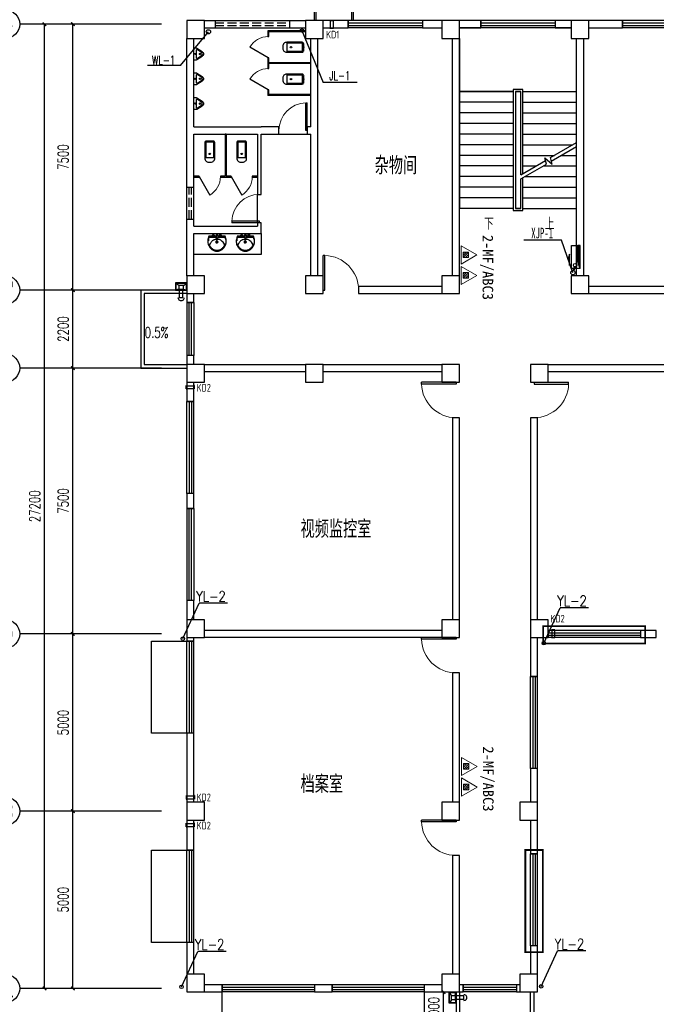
# Model space of a CAD drawing. Extents: x 687841 to 771941, y 252015 to 732780.
# Tile 39 of 98: x 706984 to 724949, y 462831 to 490606. Entities that reach past the tile are written whole.
import ezdxf
from ezdxf.enums import TextEntityAlignment as Align

# ---------------------------------------------------------------- set-up
doc = ezdxf.new("R2010")
doc.units = 0
doc.header["$LTSCALE"] = 1000
doc.header["$MEASUREMENT"] = 0
doc.linetypes.add('DASH', pattern=[0.35, 0.25, -0.1])
doc.layers.get('0').update_dxf_attribs({"linetype": 'CONTINUOUS'})
doc.layers.get('Defpoints').update_dxf_attribs({"linetype": 'CONTINUOUS'})
for name, color, linetype in [('1裙房给排水', 52, 'CONTINUOUS'), ('AXIS', 3, 'CONTINUOUS'), ('AXIS_TEXT', 7, 'CONTINUOUS'), ('BZ', 40, 'CONTINUOUS'), ('COLUMN', 9, 'CONTINUOUS'), ('DIM_SYMB', 3, 'CONTINUOUS'), ('DIM_雨水', 3, 'CONTINUOUS'), ('LATRINE', 6, 'CONTINUOUS'), ('LVTRY', 6, 'CONTINUOUS'), ('Mb-text', 7, 'CONTINUOUS'), ('PIPE-污废水管', 40, 'CONTINUOUS'), ('PUB_DIM', 3, 'CONTINUOUS'), ('PUB_TEXT', 7, 'CONTINUOUS'), ('SPACE_ALL', 1, 'CONTINUOUS'), ('STAIR', 3, 'CONTINUOUS'), ('WALL', 2, 'CONTINUOUS'), ('WINDOW', 4, 'CONTINUOUS'), ('可见线', 3, 'CONTINUOUS'), ('建筑轮廓', 2, 'CONTINUOUS'), ('水斗', 6, 'CONTINUOUS'), ('水管', 6, 'CONTINUOUS'), ('消防管道及消火栓', 1, 'CONTINUOUS'), ('空调管', 8, 'CONTINUOUS'), ('给水排水', 7, 'CONTINUOUS')]:
    doc.layers.add(name, color=color, linetype=linetype)
doc.layers.add('EQUIP_消防', color=150, linetype='CONTINUOUS', lineweight=13)
doc.styles.add('_HZTXT', font='txt.shx', dxfattribs={"width": 0.8, "bigfont": 'HZTXT.shx'})
doc.styles.add('_TCH_AXIS', font='COMPLEX', dxfattribs={"bigfont": 'GBCBIG'})
doc.styles.add('_TCH_DIM', font='SIMPLEX', dxfattribs={"bigfont": 'GBCBIG'})
doc.styles.add('_TCH_DIM_T3', font='SIMPLEX', dxfattribs={"width": 0.705882, "bigfont": 'GBCBIG'})
doc.styles.add('_TWT_PIPEDN', font='SIMPLEX', dxfattribs={"width": 0.8, "height": 3.5, "bigfont": 'HZTXT'})
doc.styles.add('COMPLEX', font='COMPLEX')
doc.styles.add('DIM_FONT', font='SIMPLEX.shx', dxfattribs={"width": 0.8})
doc.styles.add('H_HZTXT', font='syszb.shx', dxfattribs={"width": 0.85, "bigfont": 'hztxt.shx'})
doc.styles.add('ROMANS', font='romans', dxfattribs={"width": 0.7})
doc.styles.add('YYS-ST', font='txt', dxfattribs={"width": 0.6})
doc.styles.add('宋体', font='txt', dxfattribs={"width": 0.8})
doc.dimstyles.new('_TCH_ARCH&&100', dxfattribs={"dimtxt": 297.5, "dimasz": 100, "dimexe": 250, "dimexo": 300, "dimgap": 126.25, "dimtad": 1, "dimdec": 0, "dimzin": 0, "dimdsep": 46, "dimtxsty": '_TCH_DIM_T3', "dimblk": 'ARCHTICK', "dimcen": 0.09, "dimclrt": 7, "dimazin": 2, "dimtfac": 1, "dimtdec": 0, "dimtix": 1, "dimtmove": 2, "dimatfit": 3, "dimldrblk": 'ARCHTICK', "dimfxl": 1, "dimtolj": 1, "dimtzin": 0, "dimarcsym": 0})

# ---------------------------------------------------------------- blocks, each defined once
blk = doc.blocks.new('_L1WAO')
for p, q in [((0, 180), (-320, 180)), ((-320, 180), (-320, 0)), ((-320, 0), (0, 0)), ((-224, 116), (-310, 170)), ((-10, 170), (-310, 170)), ((-310, 170), (-310, 10)), ((-310, 170), (-310, 170)), ((-224, 26), (-310, 10)), ((-310, 10), (-10, 10)), ((-310, 10), (-310, 10)), ((-96, 116), (-224, 116)), ((-224, 116), (-224, 26)), ((-224, 26), (-96, 26)), ((-96, 116), (-10, 170)), ((-96, 26), (-96, 116)), ((-96, 26), (-10, 10)), ((-10, 170), (-10, 170)), ((-10, 10), (-10, 170)), ((-10, 10), (-10, 10)), ((0, 0), (0, 180))]:
    blk.add_line(p, q)
at = {"style": 'DIM_FONT', "width": 0.8, "flags": 9}
for tag in ['XSIZE', 'YSIZE']:
    blk.add_attdef(tag, (0, 0), '', height=0.5, dxfattribs=at)
blk = doc.blocks.new('xcdsf')
at = {"layer": '水斗'}
for p, q in [((151845, -1119066), (151845, -1119386)), ((151856, -1119077), (151856, -1119376)), ((151915, -1119290), (151856, -1119376)), ((151915, -1119162), (151915, -1119290)), ((151915, -1119290), (152015, -1119290)), ((152265, -1119175), (152045, -1119175)), ((152265, -1119275), (152045, -1119275)), ((152245, -1119175), (152065, -1119175)), ((152245, -1119275), (152065, -1119275)), ((152265, -1119177), (152265, -1119277)), ((151845, -1119386), (152045, -1119386)), ((151856, -1119376), (152033, -1119376)), ((151856, -1119376), (151856, -1119376))]:
    blk.add_line(p, q, dxfattribs=at)
at = {"layer": '水斗', "extrusion": (0, 0, -1)}
blk.add_ellipse((152265, -1119227), major_axis=(86.9, 0), ratio=0.900657, start_param=4.712389, end_param=7.853982, dxfattribs=at)
at = {"layer": '水斗', "yscale": 1.110299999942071, "rotation": 90}
blk.add_blockref('_L1WAO', (152045, -1119066), dxfattribs=at)
blk = doc.blocks.new('D')
at = {"layer": '空调管'}
for p, q in [((1550605, -70989), (1550615, -71004)), ((1550705, -70989), (1550605, -70989)), ((1550615, -71204), (1550615, -71004)), ((1550695, -71004), (1550615, -71004)), ((1550705, -70989), (1550695, -71004)), ((1550695, -71204), (1550695, -71004)), ((1550605, -71219), (1550615, -71204)), ((1550705, -71219), (1550605, -71219)), ((1550695, -71204), (1550615, -71204)), ((1550705, -71219), (1550695, -71204))]:
    blk.add_line(p, q, dxfattribs=at)
blk = doc.blocks.new('ATGHFGB')
at = {"layer": '建筑轮廓'}
for p, rotation in [((1610986, -64151), 179.9999999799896), ((1623486, -64151), 179.9999999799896), ((127447, 1547368), 269.9999999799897), ((150447, 1540168), 269.9999999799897), ((127447, 1535018), 269.9999999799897)]:
    blk.add_blockref('D', p, dxfattribs=dict(at, rotation=rotation))
at = {"layer": '建筑轮廓', "xscale": -1}
for p, rotation in [((-1478799, -64151), 180), ((-1484072, -81351), 180), ((-1470922, -81351), 180), ((-1464872, -81351), 180), ((127447, -1565513), 270.0000000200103)]:
    blk.add_blockref('D', p, dxfattribs=dict(at, rotation=rotation))
at = {"layer": 'Mb-text', "style": 'H_HZTXT', "width": 0.85}
for s, rotation, p in [('KD1', 0, (60174, 6550)), ('KD1', 360, (71667, 6550)), ('KD2', 0, (72674, 6550)), ('KD2', 0, (56520, -3412)), ('KD2', 0, (66504, -9925)), ('KD1', 0, (79654, -9925)), ('KD1', 0, (85704, -9925)), ('KD2', 0, (78798, -10612)), ('KD2', 360, (56520, -14967)), ('KD2', 0, (56520, -15762))]:
    blk.add_text(s, height=216, rotation=rotation, dxfattribs=at).set_placement(p)
blk = doc.blocks.new('_ArchTick')
at = {"color": 0, "linetype": 'ByBlock', "const_width": 0.4}
blk.add_lwpolyline([(-0.5, -0.5), (0.5, 0.5)], dxfattribs=at)
blk = doc.blocks.new('*D112')
at = {"layer": 'Defpoints', "color": 0}
for p in [(718399, 463179), (718946, 463179), (718399, 462179)]:
    blk.add_point(p, dxfattribs=at)
at = {"layer": 'PUB_DIM', "color": 0, "lineweight": -2}
for p, q in [((718699, 463179), (719196, 463179)), ((718946, 462179), (718946, 463179)), ((718699, 462179), (719196, 462179))]:
    blk.add_line(p, q, dxfattribs=at)
at = {"layer": 'PUB_DIM', "color": 0, "lineweight": -2, "xscale": 100, "yscale": 100, "zscale": 100}
for p, rotation in [((718946, 463179), 90), ((718946, 462179), 270)]:
    blk.add_blockref('_ArchTick', p, dxfattribs=dict(at, rotation=rotation))
at = {"layer": 'PUB_DIM', "color": 7, "insert": (718671, 462679), "char_height": 297.5, "attachment_point": 5, "rotation": 90, "style": '_TCH_DIM_T3'}
blk.add_mtext('\\A1;1000', dxfattribs=at)
blk = doc.blocks.new('*D127')
at = {"layer": 'AXIS', "color": 0, "lineweight": -2}
for p, q in [((710684, 468279), (708234, 468279)), ((708484, 463279), (708484, 468279)), ((710684, 463279), (708234, 463279))]:
    blk.add_line(p, q, dxfattribs=at)
at = {"layer": 'Defpoints', "color": 0}
for p in [(708484, 468279), (710984, 468279), (710984, 463279)]:
    blk.add_point(p, dxfattribs=at)
at = {"layer": 'AXIS', "color": 0, "lineweight": -2, "xscale": 100, "yscale": 100, "zscale": 100}
for p, rotation in [((708484, 468279), 90), ((708484, 463279), 270)]:
    blk.add_blockref('_ArchTick', p, dxfattribs=dict(at, rotation=rotation))
at = {"layer": 'AXIS', "color": 7, "insert": (708209, 465779), "char_height": 297.5, "attachment_point": 5, "rotation": 90, "style": '_TCH_DIM_T3'}
blk.add_mtext('\\A1;5000', dxfattribs=at)
blk = doc.blocks.new('*D128')
at = {"layer": 'AXIS', "color": 0, "lineweight": -2}
for p, q in [((710684, 473279), (708234, 473279)), ((708484, 468279), (708484, 473279)), ((710684, 468279), (708234, 468279))]:
    blk.add_line(p, q, dxfattribs=at)
at = {"layer": 'Defpoints', "color": 0}
for p in [(708484, 473279), (710984, 473279), (710984, 468279)]:
    blk.add_point(p, dxfattribs=at)
at = {"layer": 'AXIS', "color": 0, "lineweight": -2, "xscale": 100, "yscale": 100, "zscale": 100}
for p, rotation in [((708484, 473279), 90), ((708484, 468279), 270)]:
    blk.add_blockref('_ArchTick', p, dxfattribs=dict(at, rotation=rotation))
at = {"layer": 'AXIS', "color": 7, "insert": (708209, 470779), "char_height": 297.5, "attachment_point": 5, "rotation": 90, "style": '_TCH_DIM_T3'}
blk.add_mtext('\\A1;5000', dxfattribs=at)
blk = doc.blocks.new('*D129')
at = {"layer": 'AXIS', "color": 0, "lineweight": -2}
for p, q in [((710684, 480779), (708234, 480779)), ((708484, 473279), (708484, 480779)), ((710684, 473279), (708234, 473279))]:
    blk.add_line(p, q, dxfattribs=at)
at = {"layer": 'Defpoints', "color": 0}
for p in [(708484, 480779), (710984, 480779), (710984, 473279)]:
    blk.add_point(p, dxfattribs=at)
at = {"layer": 'AXIS', "color": 0, "lineweight": -2, "xscale": 100, "yscale": 100, "zscale": 100}
for p, rotation in [((708484, 480779), 90), ((708484, 473279), 270)]:
    blk.add_blockref('_ArchTick', p, dxfattribs=dict(at, rotation=rotation))
at = {"layer": 'AXIS', "color": 7, "insert": (708209, 477029), "char_height": 297.5, "attachment_point": 5, "rotation": 90, "style": '_TCH_DIM_T3'}
blk.add_mtext('\\A1;7500', dxfattribs=at)
blk = doc.blocks.new('*D130')
at = {"layer": 'AXIS', "color": 0, "lineweight": -2}
for p, q in [((710684, 482979), (708234, 482979)), ((708484, 480779), (708484, 482979)), ((710684, 480779), (708234, 480779))]:
    blk.add_line(p, q, dxfattribs=at)
at = {"layer": 'Defpoints', "color": 0}
for p in [(708484, 482979), (710984, 482979), (710984, 480779)]:
    blk.add_point(p, dxfattribs=at)
at = {"layer": 'AXIS', "color": 0, "lineweight": -2, "xscale": 100, "yscale": 100, "zscale": 100}
for p, rotation in [((708484, 482979), 90), ((708484, 480779), 270)]:
    blk.add_blockref('_ArchTick', p, dxfattribs=dict(at, rotation=rotation))
at = {"layer": 'AXIS', "color": 7, "insert": (708209, 481879), "char_height": 297.5, "attachment_point": 5, "rotation": 90, "style": '_TCH_DIM_T3'}
blk.add_mtext('\\A1;2200', dxfattribs=at)
blk = doc.blocks.new('*D131')
at = {"layer": 'AXIS', "color": 0, "lineweight": -2}
for p, q in [((710684, 490479), (708234, 490479)), ((708484, 482979), (708484, 490479)), ((710684, 482979), (708234, 482979))]:
    blk.add_line(p, q, dxfattribs=at)
at = {"layer": 'Defpoints', "color": 0}
for p in [(708484, 490479), (710984, 490479), (710984, 482979)]:
    blk.add_point(p, dxfattribs=at)
at = {"layer": 'AXIS', "color": 0, "lineweight": -2, "xscale": 100, "yscale": 100, "zscale": 100}
for p, rotation in [((708484, 490479), 90), ((708484, 482979), 270)]:
    blk.add_blockref('_ArchTick', p, dxfattribs=dict(at, rotation=rotation))
at = {"layer": 'AXIS', "color": 7, "insert": (708209, 486729), "char_height": 297.5, "attachment_point": 5, "rotation": 90, "style": '_TCH_DIM_T3'}
blk.add_mtext('\\A1;7500', dxfattribs=at)
blk = doc.blocks.new('*D132')
at = {"layer": 'AXIS', "color": 0, "lineweight": -2}
for p, q in [((710684, 490479), (707434, 490479)), ((707684, 463279), (707684, 490479)), ((710684, 463279), (707434, 463279))]:
    blk.add_line(p, q, dxfattribs=at)
at = {"layer": 'Defpoints', "color": 0}
for p in [(707684, 490479), (710984, 490479), (710984, 463279)]:
    blk.add_point(p, dxfattribs=at)
at = {"layer": 'AXIS', "color": 0, "lineweight": -2, "xscale": 100, "yscale": 100, "zscale": 100}
for p, rotation in [((707684, 490479), 90), ((707684, 463279), 270)]:
    blk.add_blockref('_ArchTick', p, dxfattribs=dict(at, rotation=rotation))
at = {"layer": 'AXIS', "color": 7, "insert": (707409, 476879), "char_height": 297.5, "attachment_point": 5, "rotation": 90, "style": '_TCH_DIM_T3'}
blk.add_mtext('\\A1;27200', dxfattribs=at)
blk = doc.blocks.new('_FZHK')
blk.add_lwpolyline([(-0.5, -0.5), (0.5, -0.5), (0.5, 0.5), (-0.5, 0.5)], close=True)
blk = doc.blocks.new('$TCHSYS$WIN2D')
for p, q in [((-0.5, 0.5), (0.5, 0.5)), ((-0.5, 0.5), (-0.5, -0.5)), ((0.5, 0.5), (0.5, -0.5)), ((0.5, 0.167), (-0.5, 0.167)), ((0.5, -0.167), (-0.5, -0.167)), ((-0.5, -0.5), (0.5, -0.5))]:
    blk.add_line(p, q)
blk = doc.blocks.new('$DorLib2D$00000001')
for p, q in [((0.45, 0.975), (0.5, 0.975)), ((0.45, 0), (0.45, 0.975)), ((0.5, 0), (0.5, 0.975)), ((0.5, 0), (0.45, 0))]:
    blk.add_line(p, q)
at = {"lineweight": 13}
blk.add_arc((0.475, 0), 0.975, 91.4693, 180, dxfattribs=at)
blk = doc.blocks.new('_AXISO')
blk.add_circle((0, 0), 0.5)
at = {"layer": 'AXIS_TEXT', "style": 'COMPLEX', "width": 1.041667}
blk.add_attdef('A', text='', height=0.56, dxfattribs=at).set_placement((-0.25, -0.28), (0.25, -0.28), align=Align.FIT)
blk = doc.blocks.new('$lvtry$00000200')
at = {"color": 0}
for p, q in [((-110, -40, 0), (-110, -470, 0)), ((100, -30, 0), (-100, -30, 0)), ((110, -470, 0), (110, -40, 0))]:
    blk.add_line(p, q, dxfattribs=at)
at = {"color": 0, "elevation": 0}
blk.add_lwpolyline([(100, 0), (-100, 0, 0.414214), (-140, -40), (-140, -480, 0.414214), (-30, -590), (30, -590, 0.414214), (140, -480), (140, -40, 0.414214)], format="xyb", close=True, dxfattribs=at)
blk.add_lwpolyline([(140, -470), (-140, -470)], dxfattribs=at)
at = {"color": 0}
blk.add_circle((0, -359, 0), 20, dxfattribs=at)
for centre, start, end in [((-100, -40, 0), 90, 180), ((100, -40, 0), 0, 90)]:
    blk.add_arc(centre, 10, start, end, dxfattribs=at)
for p in [(0, 0), (0, -359, 0)]:
    blk.add_point(p, dxfattribs=at)
blk = doc.blocks.new('$TCHSYS$APDOOR2D')
blk.add_line((0.5, 0), (0, 0.866))
at = {"lineweight": 13}
blk.add_arc((0.5, 0), 1, 120, 180, dxfattribs=at)
blk = doc.blocks.new('$lvtry$00000219')
at = {"color": 0}
for p, q in [((-124, -91, 0), (-43, -216, 0)), ((-116, -76, 0), (116, -76, 0)), ((43, -216, 0), (124, -91, 0))]:
    blk.add_line(p, q, dxfattribs=at)
at = {"color": 0, "elevation": 0}
blk.add_lwpolyline([(69, -231, -0.57735), (-69, -231), (-162, -88, -0.145378), (-170, -61), (-170, 0), (170, 0), (170, -61, -0.145378), (162, -88)], format="xyb", close=True, dxfattribs=at)
at = {"color": 0}
for centre, radius in [((0, -177, 0), 20), ((0, -38, 0), 17.7)]:
    blk.add_circle(centre, radius, dxfattribs=at)
for centre, radius, start, end in [((-116, -86, 0), 10, 90, 213.0863), ((0, -191, 0), 50, 210, 330), ((116, -86, 0), 10, 326.9137, 90)]:
    blk.add_arc(centre, radius, start, end, dxfattribs=at)
for p in [(0, -38, 0), (0, -177, 0)]:
    blk.add_point(p, dxfattribs=at)
blk = doc.blocks.new('$lvtry$00000192')
for p, q in [((-108, -66, 0), (-109, 3, 0)), ((111, -66, 0), (110, 4, 0)), ((-256, -140, 0), (-264, -185, 0)), ((-264, -185, 0), (-264, -190, 0)), ((-256, -140, 0), (-246, -114, 0)), ((-236, -86, 0), (-246, -114, 0)), ((-234, -86, 0), (-26, -86, 0)), ((-143, -32, 0), (-74, -31, 0)), ((-42, -220, 0), (44, -219, 0)), ((-29, -62, 0), (-28, -68, 0)), ((-28, -68, 0), (-17, -160, 0)), ((-23, -21, 0), (-17, -160, 0)), ((-22, -40, 0), (1, -40, 0)), ((-17, -151, 0), (-1, -151, 0)), ((-17, -160, 0), (-1, -160, 0)), ((16, -151, 0), (-1, -151, 0)), ((15, -161, 0), (-1, -160, 0)), ((1, -263, 0), (0, -177, 0)), ((23, -40, 0), (1, -40, 0)), ((25, -22, 0), (15, -161, 0)), ((30, -62, 0), (15, -161, 0)), ((26, -86, 0), (244, -86, 0)), ((76, -31, 0), (145, -31, 0)), ((244, -86, 0), (272, -164, 0)), ((244, -86, 0), (264, -140, 0))]:
    blk.add_line(p, q)
at = {"elevation": 0}
blk.add_lwpolyline([(-29, -62), (-249, -62), (-276, -148, 0.044851), (-281, -206, 0.06689), (-276, -244, 0.023023), (-257, -305, 0.044853), (-243, -334, 0.043799), (-214, -374, 0.044001), (-179, -408, 0.042834), (-139, -435, 0.043018), (-94, -456, 0.042273), (-46, -468, 0.042347), (3, -472, 0.04234), (52, -468, 0.042268), (100, -456, 0.043003), (145, -436, 0.042821), (186, -409, 0.043985), (221, -375, 0.043782), (250, -335, 0.044843), (274, -286, 0.059205), (284, -246, 0.030672), (287, -189, 0.04375), (284, -150), (284, -150), (284, -148), (256, -62), (30, -62), (30, -59), (25, -22), (1, -21), (-23, -21), (-29, -58)], format="xyb", close=True, dxfattribs=at)
for centre, radius in [((-108, -32, 0), 23.8), ((-108, -32, 0), 14.2), ((1, -220, 0), 28.5), ((1, -220, 0), 19), ((110, -31, 0), 23.8), ((110, -31, 0), 14.2)]:
    blk.add_circle(centre, radius)
for centre, radius, start, end in [((7, -422, 0), 271, 137.4608, 149.5466), ((186, -586, 0), 514, 131.4907, 137.4608), ((-23, -350, 0), 199, 122.0285, 131.4907), ((-5, -378, 0), 232, 111.757, 122.0285), ((8, -413, 0), 269, 102.1867, 111.757), ((-38, -199, 0), 51, 92.3066, 102.1867), ((-31, -377, 0), 229, 87.3151, 92.3066), ((0, -10, 0), 6.83, 79.8328, 278.7823), ((2, -10, 0), 6.83, 259.8328, 98.7823), ((42, -362, 0), 216, 92.3066, 95.9177), ((35, -183, 0), 37.4, 84.4115, 92.3066), ((19, -341, 0), 196, 72.8891, 84.4115), ((-5, -420, 0), 279, 63.1741, 72.8891), ((42, -328, 0), 175, 53.2408, 63.1741), ((-199, -650, 0), 577, 47.667, 53.2408), ((6, -425, 0), 273, 33.1938, 47.667), ((-208, -295, 0), 22, 149.5466, 185.8883), ((-197, -294, 0), 33.4, 185.8883, 200.4186), ((-121, -266, 0), 114, 200.4186, 208.9861), ((-48, -226, 0), 198, 208.9861, 220.7228), ((9, -177, 0), 272, 220.7228, 230.792), ((2, -185, 0), 262, 230.792, 240.6116), ((2, -186, 0), 261, 240.6116, 250.459), ((4, -179, 0), 268, 250.459, 260.1468), ((4, -180, 0), 267, 260.1468, 269.8461), ((4, -180, 0), 267, 269.8461, 279.544), ((4, -179, 0), 268, 279.544, 289.2308), ((6, -186, 0), 261, 289.2308, 299.0751), ((5, -185, 0), 262, 299.0751, 308.8916), ((6, -186, 0), 261, 308.8916, 318.9572), ((31, -208, 0), 228, 318.9572, 329.6928), ((131, -266, 0), 112, 329.6928, 339.2553), ((211, -291, 0), 27.9, 352.9103, 33.1938), ((189, -288, 0), 49.9, 339.2553, 352.9103)]:
    blk.add_arc(centre, radius, start, end)
for p in [(1, -40, 0), (1, -220, 0)]:
    blk.add_point(p)
blk = doc.blocks.new('A$C474C2838')
at = {"layer": '1裙房给排水'}
for p, q in [((0, 0), (0, 316)), ((0, 316), (31, 185)), ((31, 185), (0, 185))]:
    blk.add_line(p, q, dxfattribs=at)
blk = doc.blocks.new('A$C6F7A4671')
at = {"layer": '1裙房给排水'}
h = blk.add_hatch(dxfattribs=at)
h.set_pattern_fill('ANSI31', color=256, style=0)
h.set_pattern_definition([(45, (-468663.2591, 249618.2834), (-1.122532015, 1.122532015), [])])
h.paths.add_polyline_path([(650, 0), (650, 85), (229, 85), (0, 0)])
for p, q in [((0, 243), (650, 243)), ((0, 0), (0, 243))]:
    blk.add_line(p, q, dxfattribs=at)
at = {"layer": 'BZ'}
for p, q in [((0, 0), (229, 85)), ((229, 85), (650, 85)), ((650, 243), (650, 0)), ((0, 0), (650, 0))]:
    blk.add_line(p, q, dxfattribs=at)
at = {"layer": '1裙房给排水', "xscale": -1, "rotation": 270}
blk.add_blockref('A$C474C2838', (85, 302, 103171), dxfattribs=at)

msp = doc.modelspace()

# ---------------------------------------------------------------- hatches: boundary and pattern name
at = {"layer": 'EQUIP_消防'}
h = msp.add_hatch(dxfattribs=at)
h.set_pattern_fill('ANSI31', color=256, scale=349.056, angle=-90, style=0)
h.set_pattern_definition([(45, (732196.793, 486224.98), (30.85248, -30.85248), [])])
h.paths.add_polyline_path([(719649.2, 484049.6), (719649.2, 483895.4), (719495, 483895.4), (719495, 484049.6)])
h = msp.add_hatch(dxfattribs=at)
h.set_pattern_fill('ANSI31', color=256, scale=349.056, angle=-90, style=0)
h.set_pattern_definition([(45, (732196.793, 485645.097), (30.85248, -30.85248), [])])
h.paths.add_polyline_path([(719649.2, 483469.7), (719649.2, 483315.5), (719495, 483315.5), (719495, 483469.7)])
h = msp.add_hatch(dxfattribs=at)
h.set_pattern_fill('ANSI31', color=256, scale=349.056, angle=-90, style=0)
h.set_pattern_definition([(45, (732208.923, 471795.13), (30.85248, -30.85248), [])])
h.paths.add_polyline_path([(719661.3, 469619.7), (719661.3, 469465.5), (719507.1, 469465.5), (719507.1, 469619.7)])
h = msp.add_hatch(dxfattribs=at)
h.set_pattern_fill('ANSI31', color=256, scale=349.056, angle=-90, style=0)
h.set_pattern_definition([(45, (732208.923, 471215.245), (30.85248, -30.85248), [])])
h.paths.add_polyline_path([(719661.3, 469039.9), (719661.3, 468885.6), (719507.1, 468885.6), (719507.1, 469039.9)])

# ---------------------------------------------------------------- linework, layer by layer
at = {"layer": '1裙房给排水'}
msp.add_circle((722659.7, 483680.4), 50, dxfattribs=at)
at = {"layer": 'AXIS'}
for p, q in [((710983.6, 490478.9), (706983.6, 490478.9)), ((710983.6, 482978.9), (706983.6, 482978.9)), ((710983.6, 480778.9), (706983.6, 480778.9)), ((710983.6, 473278.9), (706983.6, 473278.9)), ((710983.6, 468278.9), (706983.6, 468278.9)), ((710983.6, 463278.9), (706983.6, 463278.9))]:
    msp.add_line(p, q, dxfattribs=at)
at = {"layer": 'BZ'}
for p, q in [((711524.5, 489310.5), (712310.3, 490263.5)), ((714949.4, 490297.5), (715545.9, 488834.3)), ((711524.5, 489310.5), (710588.2, 489310.5)), ((716510.4, 488834.3), (715545.9, 488834.3))]:
    msp.add_line(p, q, dxfattribs=at)
for centre, radius in [((712310.3, 490263.5), 60), ((714949.4, 490297.5), 48)]:
    msp.add_circle(centre, radius, dxfattribs=at)
at = {"layer": 'DIM_SYMB'}
for points in [[(720186.1, 485128.9, 0, 0, 0), (720186.1, 489478.9, 0, 0, 0), (721911.1, 489478.9, 0, 0, 0), (721911.1, 487078.9, 80, 0, 0), (721911.1, 486778.9, 0, 0, 0)], [(721911.1, 485128.9, 0, 0, 0), (721911.1, 486178.9, 80, 0, 0), (721911.1, 486478.9, 0, 0, 0)], [(710953.6, 481989.8, 0, 0, 0), (711241.5, 482279.5, 80, 0, 0), (711453, 482492.3, 0, 0, 0)]]:
    msp.add_lwpolyline(points, format="xyseb", dxfattribs=at)
at = {"layer": 'DIM_雨水', "color": 6}
for p, q in [((711587.7, 473145.3), (712046.4, 474143.9)), ((712846.4, 474143.9), (712046.4, 474143.9)), ((712846.4, 474143.9), (712046.4, 474143.9)), ((721774.7, 473017.7), (722233.5, 474016.2)), ((723033.5, 474016.2), (722233.5, 474016.2)), ((723033.5, 474016.2), (722233.5, 474016.2)), ((711549, 463325.4), (712007.7, 464323.9)), ((712807.7, 464323.9), (712007.7, 464323.9)), ((712807.7, 464323.9), (712007.7, 464323.9)), ((721699.9, 463337.1), (722158.7, 464335.7)), ((722958.7, 464335.7), (722158.7, 464335.7)), ((722958.7, 464335.7), (722158.7, 464335.7))]:
    msp.add_line(p, q, dxfattribs=at)
at = {"layer": 'EQUIP_消防'}
for points in [[(719883.2, 483969.9), (719438.4, 483713), (719438.4, 484226.7)], [(719649.2, 483895.4), (719649.2, 484049.6), (719495, 484049.6), (719495, 483895.4)], [(719883.2, 483390), (719438.4, 483133.1), (719438.4, 483646.8)], [(719649.2, 483315.5), (719649.2, 483469.7), (719495, 483469.7), (719495, 483315.5)], [(719895.4, 469540), (719450.5, 469283.2), (719450.5, 469796.9)], [(719661.3, 469465.5), (719661.3, 469619.7), (719507.1, 469619.7), (719507.1, 469465.5)], [(719895.4, 468960.1), (719450.5, 468703.3), (719450.5, 469217)], [(719661.3, 468885.6), (719661.3, 469039.9), (719507.1, 469039.9), (719507.1, 468885.6)]]:
    msp.add_lwpolyline(points, close=True, dxfattribs=at)
at = {"layer": 'LATRINE'}
for p, q in [((715048.6, 490291.4), (713986.1, 490291.4)), ((713986.1, 490291.4), (713986.1, 490128.9)), ((715048.6, 490266.4), (714011.1, 490266.4)), ((714011.1, 490128.9), (714011.1, 490266.4)), ((713986.1, 490128.9), (714011.1, 490128.9)), ((714011.1, 489528.9), (713986.1, 489528.9)), ((713986.1, 489528.9), (713986.1, 489378.9)), ((714011.1, 489391.4), (714011.1, 489528.9)), ((715198.6, 489391.4), (714011.1, 489391.4)), ((715198.6, 489366.4), (715198.6, 489391.4)), ((713986.1, 489378.9), (713986.1, 489228.9)), ((713986.1, 489228.9), (714011.1, 489228.9)), ((715198.6, 489366.4), (714011.1, 489366.4)), ((714011.1, 489228.9), (714011.1, 489366.4)), ((714011.1, 488628.9), (713986.1, 488628.9)), ((713986.1, 488628.9), (713986.1, 488466.4)), ((714011.1, 488491.4), (714011.1, 488628.9)), ((715198.6, 488466.4), (713986.1, 488466.4)), ((715198.6, 488491.4), (714011.1, 488491.4)), ((715198.6, 488466.4), (715198.6, 488491.4)), ((712786.1, 487378.9), (712786.1, 486191.4)), ((712811.1, 487378.9), (712786.1, 487378.9)), ((712811.1, 487378.9), (712811.1, 486191.4)), ((712048.6, 486191.4), (711898.6, 486191.4)), ((711898.6, 486191.4), (711898.6, 486166.4)), ((711898.6, 486166.4), (712048.6, 486166.4)), ((712048.6, 486166.4), (712048.6, 486191.4)), ((712786.1, 486191.4), (712648.6, 486191.4)), ((712648.6, 486191.4), (712648.6, 486166.4)), ((712648.6, 486166.4), (712798.6, 486166.4)), ((712798.6, 486166.4), (712948.6, 486166.4)), ((712948.6, 486191.4), (712811.1, 486191.4)), ((712948.6, 486166.4), (712948.6, 486191.4)), ((713698.6, 486191.4), (713548.6, 486191.4)), ((713548.6, 486191.4), (713548.6, 486166.4)), ((713548.6, 486166.4), (713698.6, 486166.4)), ((713698.6, 486166.4), (713698.6, 486191.4))]:
    msp.add_line(p, q, dxfattribs=at)
at = {"layer": 'LVTRY'}
msp.add_lwpolyline([(711898.6, 484578.9), (713798.6, 484578.9), (713798.6, 483978.9), (711898.6, 483978.9)], close=True, dxfattribs=at)
at = {"layer": 'SPACE_ALL', "linetype": 'DASH', "const_width": 50}
for points in [[(721752.9, 473500.8), (724635.4, 473500.8), (724635.4, 473009.6), (721752.9, 473009.6)], [(721253.9, 464302.5), (721253.9, 467185), (721745.1, 467185), (721745.1, 464302.5)]]:
    msp.add_lwpolyline(points, close=True, dxfattribs=at)
at = {"layer": 'STAIR'}
for p, q in [((722548.6, 490378.9), (719398.6, 490378.9)), ((719398.6, 490078.9), (719398.6, 488578.9)), ((722698.6, 488578.9), (722698.6, 490078.9)), ((719398.6, 488578.9), (719398.6, 485278.9)), ((720913.6, 488578.9), (719398.6, 488578.9)), ((719398.6, 488578.9), (720913.6, 488578.9)), ((721183.6, 488638.9), (720913.6, 488638.9)), ((720913.6, 488638.9), (720913.6, 485218.9)), ((720973.6, 488578.9), (720973.6, 485278.9)), ((721123.6, 488578.9), (720973.6, 488578.9)), ((720973.6, 488578.9), (720973.6, 485278.9)), ((720973.6, 488578.9), (721123.6, 488578.9)), ((721123.6, 486232), (721123.6, 488578.9)), ((721123.6, 486232), (721123.6, 488578.9)), ((721183.6, 486266.7), (721183.6, 488638.9)), ((721183.6, 488578.9), (722698.6, 488578.9)), ((721183.6, 488578.9), (722698.6, 488578.9)), ((722698.6, 487141.3), (722698.6, 488578.9)), ((720913.6, 488278.9), (719398.6, 488278.9)), ((721183.6, 488278.9), (722698.6, 488278.9)), ((720913.6, 487978.9), (719398.6, 487978.9)), ((721183.6, 487978.9), (722698.6, 487978.9)), ((720913.6, 487678.9), (719398.6, 487678.9)), ((721183.6, 487678.9), (722698.6, 487678.9)), ((720913.6, 487378.9), (719398.6, 487378.9)), ((721183.6, 487378.9), (722698.6, 487378.9)), ((720913.6, 487078.9), (719398.6, 487078.9)), ((721183.6, 487078.9), (722590.5, 487078.9)), ((721958.2, 486713.9), (722698.6, 487141.3)), ((721985, 486613.9), (722698.6, 487025.9)), ((722698.6, 485278.9), (722698.6, 487025.9)), ((720913.6, 486778.9), (719398.6, 486778.9)), ((721123.6, 486232), (721819.9, 486634)), ((721183.6, 486778.9), (722070.9, 486778.9)), ((721846.7, 486534), (721800.5, 486706.4)), ((721800.5, 486706.4), (722006.5, 486533.5)), ((722006.5, 486533.5), (721958.2, 486713.9)), ((722270.9, 486778.9), (722698.6, 486778.9)), ((720913.6, 486478.9), (719398.6, 486478.9)), ((721123.6, 486116.5), (721846.7, 486534)), ((721183.6, 486478.9), (721551.3, 486478.9)), ((721751.3, 486478.9), (722698.6, 486478.9)), ((720913.6, 486178.9), (719398.6, 486178.9)), ((721123.6, 485278.9), (721123.6, 486116.5)), ((721123.6, 485278.9), (721123.6, 486116.5)), ((721183.6, 485218.9), (721183.6, 486151.2)), ((721231.7, 486178.9), (722698.6, 486178.9)), ((720913.6, 485878.9), (719398.6, 485878.9)), ((721183.6, 485878.9), (722698.6, 485878.9)), ((720913.6, 485578.9), (719398.6, 485578.9)), ((721183.6, 485578.9), (722698.6, 485578.9)), ((720913.6, 485278.9), (719398.6, 485278.9)), ((720973.6, 485278.9), (721123.6, 485278.9)), ((721123.6, 485278.9), (720973.6, 485278.9)), ((721183.6, 485278.9), (722698.6, 485278.9)), ((720913.6, 485218.9), (721183.6, 485218.9))]:
    msp.add_line(p, q, dxfattribs=at)
at = {"layer": 'WALL'}
for p, q in [((712198.6, 490578.9), (715048.6, 490578.9)), ((716248.6, 490578.9), (715548.6, 490578.9)), ((716248.6, 490378.9), (716248.6, 490578.9)), ((718898.6, 490578.9), (718348.6, 490578.9)), ((718348.6, 490578.9), (718348.6, 490378.9)), ((719998.6, 490578.9), (719398.6, 490578.9)), ((719998.6, 490378.9), (719998.6, 490578.9)), ((722548.6, 490578.9), (722098.6, 490578.9)), ((722098.6, 490578.9), (722098.6, 490378.9)), ((723998.6, 490578.9), (723048.6, 490578.9)), ((723998.6, 490378.9), (723998.6, 490578.9)), ((712198.6, 490378.9), (715048.6, 490378.9)), ((715548.6, 490378.9), (716248.6, 490378.9)), ((718348.6, 490378.9), (718898.6, 490378.9)), ((719398.6, 490378.9), (719998.6, 490378.9)), ((722098.6, 490378.9), (722548.6, 490378.9)), ((723048.6, 490378.9), (723998.6, 490378.9)), ((711698.6, 487478.9), (711698.6, 490078.9)), ((711898.6, 487578.9), (711898.6, 490078.9)), ((715198.6, 487578.9), (715198.6, 490078.9)), ((715398.6, 487478.9), (715398.6, 490078.9)), ((719198.6, 483378.9), (719198.6, 490078.9)), ((719398.6, 483378.9), (719398.6, 490078.9)), ((722698.6, 483378.9), (722698.6, 490078.9)), ((722898.6, 483378.9), (722898.6, 490078.9)), ((711698.6, 484678.9), (711698.6, 487478.9)), ((711898.6, 487578.9), (713798.6, 487578.9)), ((714298.6, 487578.9), (713798.6, 487578.9)), ((714298.6, 487378.9), (714298.6, 487578.9)), ((715198.6, 487578.9), (715098.6, 487578.9)), ((715098.6, 487578.9), (715098.6, 487378.9)), ((715398.6, 483378.9), (715398.6, 487478.9)), ((711898.6, 487378.9), (713698.6, 487378.9)), ((711898.6, 484778.9), (711898.6, 487378.9)), ((713698.6, 487378.9), (713698.6, 485678.9)), ((713798.6, 487378.9), (714298.6, 487378.9)), ((713798.6, 485678.9), (713798.6, 487378.9)), ((715098.6, 487378.9), (715198.6, 487378.9)), ((715198.6, 483378.9), (715198.6, 487378.9)), ((713698.6, 485678.9), (713798.6, 485678.9)), ((711698.6, 483378.9), (711698.6, 484678.9)), ((711898.6, 484778.9), (713698.6, 484778.9)), ((713798.6, 484878.9), (713698.6, 484878.9)), ((713698.6, 484878.9), (713698.6, 484778.9)), ((713798.6, 484578.9), (713798.6, 484878.9)), ((711898.6, 483378.9), (711898.6, 484578.9)), ((711898.6, 484578.9), (713798.6, 484578.9)), ((718898.6, 483078.9), (716548.6, 483078.9)), ((716548.6, 483078.9), (716548.6, 482878.9)), ((726548.6, 483078.9), (723048.6, 483078.9)), ((711698.6, 482878.9), (711698.6, 482628.9)), ((711898.6, 482628.9), (711898.6, 482878.9)), ((716548.6, 482878.9), (718898.6, 482878.9)), ((723048.6, 482878.9), (726548.6, 482878.9)), ((711698.6, 482628.9), (711898.6, 482628.9)), ((711898.6, 481128.9), (711698.6, 481128.9)), ((711698.6, 481128.9), (711698.6, 480878.9)), ((711898.6, 480878.9), (711898.6, 481128.9)), ((712198.6, 480878.9), (715048.6, 480878.9)), ((715548.6, 480878.9), (718898.6, 480878.9)), ((721898.6, 480878.9), (727548.6, 480878.9)), ((712198.6, 480678.9), (715048.6, 480678.9)), ((715548.6, 480678.9), (718898.6, 480678.9)), ((721898.6, 480678.9), (727548.6, 480678.9)), ((711698.6, 480378.9), (711698.6, 479838.9)), ((711898.6, 479838.9), (711898.6, 480378.9)), ((711698.6, 479838.9), (711898.6, 479838.9)), ((719398.6, 479378.9), (719198.6, 479378.9)), ((719198.6, 479378.9), (719198.6, 473678.9)), ((719398.6, 473678.9), (719398.6, 479378.9)), ((721598.6, 479378.9), (721398.6, 479378.9)), ((721398.6, 479378.9), (721398.6, 473678.9)), ((721598.6, 473678.9), (721598.6, 479378.9)), ((711898.6, 477238.9), (711698.6, 477238.9)), ((711698.6, 477238.9), (711698.6, 476819)), ((711898.6, 476819), (711898.6, 477238.9)), ((711698.6, 476819), (711898.6, 476819)), ((711898.6, 474219), (711698.6, 474219)), ((711698.6, 474219), (711698.6, 473678.9)), ((711898.6, 473678.9), (711898.6, 474219)), ((718898.6, 473378.9), (712198.6, 473378.9)), ((724948.6, 473378.9), (724498.6, 473378.9)), ((724498.6, 473378.9), (724498.6, 473178.9)), ((724948.6, 473178.9), (724948.6, 473378.9)), ((711698.6, 473178.9), (711698.6, 473078.9)), ((711698.6, 473078.9), (711898.6, 473078.9)), ((711898.6, 473078.9), (711898.6, 473178.9)), ((718898.6, 473178.9), (712198.6, 473178.9)), ((721398.6, 473178.9), (721398.6, 472078.9)), ((721598.6, 472078.9), (721598.6, 473178.9)), ((724498.6, 473178.9), (724948.6, 473178.9)), ((719398.6, 472178.9), (719198.6, 472178.9)), ((719198.6, 472178.9), (719198.6, 468528.9)), ((719398.6, 468528.9), (719398.6, 472178.9)), ((721398.6, 472078.9), (721598.6, 472078.9)), ((711898.6, 470478.9), (711698.6, 470478.9)), ((711698.6, 470478.9), (711698.6, 468528.9)), ((711898.6, 468528.9), (711898.6, 470478.9)), ((721598.6, 469478.9), (721398.6, 469478.9)), ((721398.6, 469478.9), (721398.6, 468528.9)), ((721598.6, 468528.9), (721598.6, 469478.9)), ((711698.6, 468028.9), (711698.6, 467178.9)), ((711898.6, 467178.9), (711898.6, 468028.9)), ((721398.6, 468028.9), (721398.6, 467078.9)), ((721598.6, 467078.9), (721598.6, 468028.9)), ((711698.6, 467178.9), (711898.6, 467178.9)), ((719398.6, 467028.9), (719198.6, 467028.9)), ((719198.6, 467028.9), (719198.6, 463678.9)), ((719398.6, 463678.9), (719398.6, 467028.9)), ((721398.6, 467078.9), (721598.6, 467078.9)), ((711898.6, 464578.9), (711698.6, 464578.9)), ((711698.6, 464578.9), (711698.6, 463678.9)), ((711898.6, 463678.9), (711898.6, 464578.9)), ((721598.6, 464478.9), (721398.6, 464478.9)), ((721398.6, 464478.9), (721398.6, 463678.9)), ((721598.6, 463678.9), (721598.6, 464478.9)), ((712698.6, 463378.9), (712198.6, 463378.9)), ((712698.6, 463178.9), (712698.6, 463378.9)), ((715798.6, 463378.9), (715298.6, 463378.9)), ((715298.6, 463378.9), (715298.6, 463178.9)), ((715798.6, 463178.9), (715798.6, 463378.9)), ((718898.6, 463378.9), (718398.6, 463378.9)), ((718398.6, 463378.9), (718398.6, 463178.9)), ((719498.6, 463378.9), (719398.6, 463378.9)), ((719498.6, 463178.9), (719498.6, 463378.9)), ((721098.6, 463378.9), (720998.6, 463378.9)), ((720998.6, 463378.9), (720998.6, 463178.9)), ((712198.6, 463178.9), (712698.6, 463178.9)), ((715298.6, 463178.9), (715798.6, 463178.9)), ((718398.6, 463178.9), (718898.6, 463178.9)), ((719398.6, 463178.9), (719498.6, 463178.9)), ((720998.6, 463178.9), (721098.6, 463178.9))]:
    msp.add_line(p, q, dxfattribs=at)
at = {"layer": 'WINDOW', "linetype": 'DASH'}
for p, q in [((712498.6, 490578.9, 900), (712498.6, 490378.9, 900)), ((712498.6, 490512.3, 900), (714598.6, 490512.3, 900)), ((714598.6, 490578.9, 900), (714598.6, 490378.9, 900)), ((712498.6, 490445.6, 900), (714598.6, 490445.6, 900)), ((711698.6, 485878.9, 900), (711898.6, 485878.9, 900)), ((711765.2, 484978.9, 900), (711765.2, 485878.9, 900)), ((711831.9, 484978.9, 900), (711831.9, 485878.9, 900)), ((711698.6, 484978.9, 900), (711898.6, 484978.9, 900))]:
    msp.add_line(p, q, dxfattribs=at)
at = {"layer": 'WINDOW'}
for p, q in [((714298.6, 487378.9), (715098.6, 487378.9)), ((713698.6, 484878.9), (713698.6, 485678.9))]:
    msp.add_line(p, q, dxfattribs=at)
at = {"layer": '可见线'}
for points in [[(715298.6, 490578.9), (715298.6, 491378.9), (715698.6, 491378.9), (716198.6, 491378.9), (716398.6, 491378.9), (716398.6, 490578.9)], [(715348.6, 490578.9), (715348.6, 491328.9), (715698.6, 491328.9), (716198.6, 491328.9), (716348.6, 491328.9), (716348.6, 490578.9)], [(711698.6, 482978.9), (710398.6, 482978.9), (710398.6, 480778.9), (711698.6, 480778.9)], [(711698.6, 482878.9), (710498.6, 482878.9), (710498.6, 480878.9), (711698.6, 480878.9)], [(711698.6, 470478.9), (710698.6, 470478.9), (710698.6, 473078.9), (711698.6, 473078.9)], [(711698.6, 464578.9), (710698.6, 464578.9), (710698.6, 467178.9), (711698.6, 467178.9)], [(718398.6, 463178.9), (718398.6, 462178.9), (712698.6, 462178.9), (712698.6, 463178.9)], [(719298.6, 463178.9), (719298.6, 461878.9), (721498.6, 461878.9), (721498.6, 463178.9)], [(719398.6, 463178.9), (719398.6, 461978.9), (721398.6, 461978.9), (721398.6, 463178.9)]]:
    msp.add_lwpolyline(points, dxfattribs=at)
at = {"layer": '水管', "linetype": 'ByBlock', "lineweight": -3}
for centre in [(711587.7, 473145.3), (721774.7, 473017.7), (711549, 463325.4), (721699.9, 463337.1)]:
    msp.add_circle(centre, 50, dxfattribs=at)
at = {"layer": '消防管道及消火栓', "color": 0}
msp.add_line((722269.6, 484388.9), (721205.8, 484388.9), dxfattribs=at)
at = {"layer": '消防管道及消火栓', "linetype": 'Continuous', "ltscale": 0.5, "const_width": 60}
msp.add_lwpolyline([(722645.4, 483632.5), (722613, 483523.9)], dxfattribs=at)
at = {"layer": '消防管道及消火栓', "color": 0}
msp.add_circle((722595.8, 483466.4), 60, dxfattribs=at)
at = {"layer": '给水排水'}
msp.add_line((722595.8, 483466.4), (722269.6, 484388.9), dxfattribs=at)

# ---------------------------------------------------------------- block references
at = {"layer": 'AXIS'}
ref = msp.add_blockref('_AXISO', (706583.6, 490478.9), dxfattribs=dict(at, xscale=800, yscale=800, zscale=800))
ref.add_attrib('A', 'G', dxfattribs={"layer": 'AXIS_TEXT', "height": 452.5, "style": '_TCH_AXIS', "width": 1.166667}).set_placement((706357.3, 490252.7), (706809.9, 490252.7), align=Align.FIT)
ref = msp.add_blockref('_AXISO', (706583.6, 482978.9), dxfattribs=dict(at, xscale=800, yscale=800, zscale=800))
ref.add_attrib('A', 'F', dxfattribs={"layer": 'AXIS_TEXT', "height": 452.5, "style": '_TCH_AXIS', "width": 1.3125}).set_placement((706357.3, 482752.7), (706809.9, 482752.7), align=Align.FIT)
ref = msp.add_blockref('_AXISO', (706583.6, 480778.9), dxfattribs=dict(at, xscale=800, yscale=800, zscale=800))
ref.add_attrib('A', 'E', dxfattribs={"layer": 'AXIS_TEXT', "height": 452.5, "style": '_TCH_AXIS', "width": 1.3125}).set_placement((706357.3, 480552.7), (706809.9, 480552.7), align=Align.FIT)
ref = msp.add_blockref('_AXISO', (706583.6, 473278.9), dxfattribs=dict(at, xscale=800, yscale=800, zscale=800))
ref.add_attrib('A', 'D', dxfattribs={"layer": 'AXIS_TEXT', "height": 452.5, "style": '_TCH_AXIS', "width": 1.235294}).set_placement((706357.3, 473052.7), (706809.9, 473052.7), align=Align.FIT)
ref = msp.add_blockref('_AXISO', (706583.6, 468278.9), dxfattribs=dict(at, xscale=800, yscale=800, zscale=800))
ref.add_attrib('A', 'B', dxfattribs={"layer": 'AXIS_TEXT', "height": 452.5, "style": '_TCH_AXIS', "width": 1.235294}).set_placement((706357.3, 468052.7), (706809.9, 468052.7), align=Align.FIT)
ref = msp.add_blockref('_AXISO', (706583.6, 463278.9), dxfattribs=dict(at, xscale=800, yscale=800, zscale=800))
ref.add_attrib('A', 'A', dxfattribs={"layer": 'AXIS_TEXT', "height": 452.5, "style": '_TCH_AXIS', "width": 1.166667}).set_placement((706357.3, 463052.7), (706809.9, 463052.7), align=Align.FIT)
at = {"layer": 'BZ', "rotation": 90}
msp.add_blockref('A$C6F7A4671', (722798.6, 483590), dxfattribs=at)
at = {"layer": 'COLUMN', "xscale": 500, "yscale": 500, "zscale": 500}
for p in [(711948.6, 490328.9), (715298.6, 490328.9), (719148.6, 490328.9), (722798.6, 490328.9), (711948.6, 483128.9), (715298.6, 483128.9), (719148.6, 483128.9), (722798.6, 483128.9), (711948.6, 480628.9), (715298.6, 480628.9), (719148.6, 480628.9), (721648.6, 480628.9), (711948.6, 473428.9), (719148.6, 473428.9), (721648.6, 473428.9), (711948.6, 468278.9), (719148.6, 468278.9), (721348.6, 468278.9), (711948.6, 463428.9), (719148.6, 463428.9), (721348.6, 463428.9)]:
    msp.add_blockref('_FZHK', p, dxfattribs=at)
at = {"layer": 'LATRINE', "xscale": 600, "zscale": 25}
for p, yscale, rotation in [((713998.6, 489828.9), -600, 270), ((713998.6, 488928.9), -600, 270), ((712348.6, 486178.9), 600, 180), ((713248.6, 486178.9), 600, 180)]:
    msp.add_blockref('$TCHSYS$APDOOR2D', p, dxfattribs=dict(at, yscale=yscale, rotation=rotation))
at = {"layer": 'LVTRY'}
for name, p, rotation in [('$lvtry$00000200', (714998.6, 489828.9), 270), ('$lvtry$00000219', (711898.6, 489637.9), 90), ('$lvtry$00000219', (711898.6, 488937.9), 90), ('$lvtry$00000200', (714998.6, 488928.9), 270), ('$lvtry$00000219', (711898.6, 488237.9), 90)]:
    msp.add_blockref(name, p, dxfattribs=dict(at, rotation=rotation))
for p in [(712348.6, 487178.9), (713248.6, 487178.9)]:
    msp.add_blockref('$lvtry$00000200', p, dxfattribs=at)
at = {"layer": 'LVTRY', "xscale": 0.9107142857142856, "yscale": 1.023255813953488}
for p in [(712548.6, 484558.9), (713348.6, 484558.9)]:
    msp.add_blockref('$lvtry$00000192', p, dxfattribs=at)
at = {"layer": 'WALL'}
msp.add_blockref('ATGHFGB', (655455.4, 483526.8), dxfattribs=at)
at = {"layer": 'WINDOW'}
for name, p, xscale, yscale, zscale in [('$TCHSYS$WIN2D', (717298.6, 490478.9), -2100, 200, -2100), ('$TCHSYS$WIN2D', (721048.6, 490478.9), -2100, 200, -2100), ('$TCHSYS$WIN2D', (725298.6, 490478.9), -2600, 200, -2600), ('$DorLib2D$00000001', (714698.6, 487478.9), 800, 800, 800), ('$DorLib2D$00000001', (716048.6, 482978.9), -1000, 1000, -1000)]:
    msp.add_blockref(name, p, dxfattribs=dict(at, xscale=xscale, yscale=yscale, zscale=zscale))
for name, p, xscale, yscale, zscale, rotation in [('$DorLib2D$00000001', (713748.6, 485278.9), -800, 800, -800, 90), ('$TCHSYS$WIN2D', (711798.6, 481878.9), -1500, -200, -1500, 90), ('$DorLib2D$00000001', (719298.6, 479878.9), 1000, 1000, 1000, 90), ('$DorLib2D$00000001', (721498.6, 479878.9), 1000, -1000, 1000, 90), ('$TCHSYS$WIN2D', (711798.6, 478538.9), 2600, -200, 2600, 90), ('$TCHSYS$WIN2D', (711798.6, 475519), -2600, -200, -2600, 90), ('$TCHSYS$WIN2D', (723198.6, 473278.9), 2600, -200, 2600, 180), ('$TCHSYS$WIN2D', (711798.6, 471778.9), 2600, -200, 2600, 90), ('$DorLib2D$00000001', (719298.6, 472678.9), 1000, 1000, 1000, 90), ('$TCHSYS$WIN2D', (721498.6, 470778.9), 2600, -200, 2600, 90), ('$DorLib2D$00000001', (719298.6, 467528.9), 1000, 1000, 1000, 90), ('$TCHSYS$WIN2D', (711798.6, 465878.9), 2600, -200, 2600, 90), ('$TCHSYS$WIN2D', (721498.6, 465778.9), 2600, -200, 2600, 90), ('$TCHSYS$WIN2D', (713998.6, 463278.9), 2600, -200, 2600, 180), ('$TCHSYS$WIN2D', (717098.6, 463278.9), 2600, -200, 2600, 180), ('$TCHSYS$WIN2D', (720248.6, 463278.9), 1500, -200, 1500, 180)]:
    msp.add_blockref(name, p, dxfattribs=dict(at, xscale=xscale, yscale=yscale, zscale=zscale, rotation=rotation))
at = {"layer": '水斗', "rotation": 270}
msp.add_blockref('xcdsf', (1830764.8, 635023.5), dxfattribs=at)
at = {"layer": '水斗', "xscale": -1, "rotation": 180}
msp.add_blockref('xcdsf', (567254.1, -656207.3), dxfattribs=at)

# ---------------------------------------------------------------- texts
at = {"layer": 'BZ', "style": 'ROMANS', "width": 0.7}
for s, p in [('WL-1', (710718.3, 489340.6, -1800)), ('JL-1', (715718.2, 488902.7, -1800))]:
    msp.add_text(s, height=250, dxfattribs=at).set_placement(p)
at = {"layer": 'DIM_雨水', "color": 6, "style": '_TWT_PIPEDN', "width": 0.8}
for p in [(711967.4, 474189.2), (722154.5, 474061.5), (711928.7, 464369.2), (722079.7, 464381)]:
    msp.add_text('YL-2', height=300, dxfattribs=at).set_placement(p)
at = {"layer": 'EQUIP_消防', "style": '宋体'}
for p in [(720046.5, 484535.7), (720058.7, 470105.8)]:
    msp.add_text('2-MF/ABC3', height=300, rotation=270, dxfattribs=at).set_placement(p)
at = {"layer": 'PIPE-污废水管', "ltscale": 0.1, "style": 'YYS-ST', "width": 0.6}
msp.add_text('XJP-1', height=300, dxfattribs=at).set_placement((721419.6, 484437.1, -1800))
at = {"layer": 'PUB_TEXT'}
for s, height, style, width, p in [('杂物间', 500, '_HZTXT', 0.8, (716999.5, 486241.8)), ('0.5%%%', 297.5, '_TCH_DIM', 0.705882, (710512, 481631.6)), ('视频监控室', 500, '_HZTXT', 0.8, (714909.7, 475988)), ('档案室', 500, '_HZTXT', 0.8, (714909.7, 468790.1))]:
    msp.add_text(s, height=height, dxfattribs=dict(at, style=style, width=width)).set_placement(p)
at = {"layer": 'PUB_TEXT', "style": '_TCH_DIM'}
for s, p in [('下', (720091.1, 484678.8)), ('上', (721806.8, 484678.8))]:
    msp.add_text(s, height=337.6, dxfattribs=at).set_placement(p)

# ---------------------------------------------------------------- dimensions: what is measured, and where the dimension line sits
at = {"layer": 'AXIS'}
for p1, p2, distance, picture, middle in [((710983.6, 463278.9), (710983.6, 490478.9), 3300, '*D132', (707408.6, 476878.9)), ((710983.6, 482978.9), (710983.6, 490478.9), 2500, '*D131', (708208.6, 486728.9)), ((710983.6, 480778.9), (710983.6, 482978.9), 2500, '*D130', (708208.6, 481878.9)), ((710983.6, 473278.9), (710983.6, 480778.9), 2500, '*D129', (708208.6, 477028.9)), ((710983.6, 468278.9), (710983.6, 473278.9), 2500, '*D128', (708208.6, 470778.9)), ((710983.6, 463278.9), (710983.6, 468278.9), 2500, '*D127', (708208.6, 465778.9))]:
    dim = msp.add_aligned_dim(p1=p1, p2=p2, distance=distance, dimstyle='_TCH_ARCH&&100', dxfattribs=at)
    dim.commit()
    dim.dimension.update_dxf_attribs({"geometry": picture, "text_midpoint": middle})
at = {"layer": 'PUB_DIM'}
dim = msp.add_aligned_dim(p1=(718398.6, 462178.9), p2=(718398.6, 463178.9), distance=-547.8, dimstyle='_TCH_ARCH&&100', dxfattribs=at)
dim.commit()
dim.dimension.update_dxf_attribs({"geometry": '*D112', "text_midpoint": (718671.4, 462678.9)})

doc.saveas('drawing.dxf')
